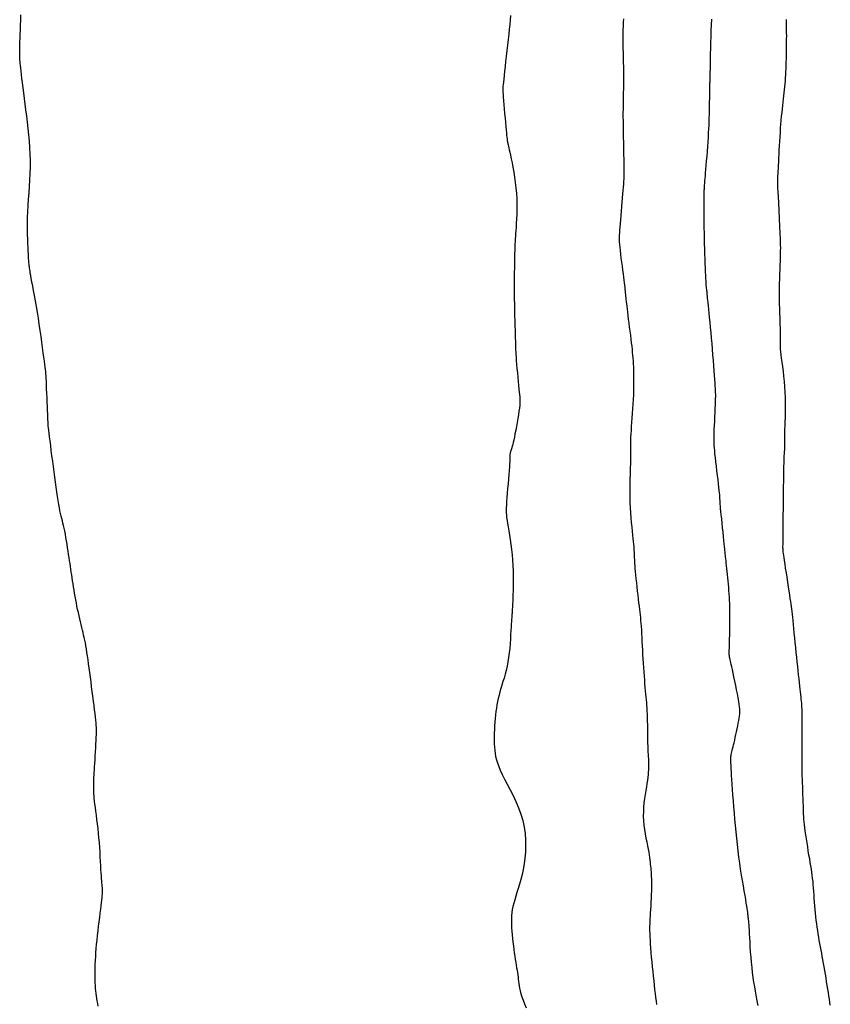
# Model space of a CAD drawing. Header units: millimetres. Extents: x 32690613 to 32693367, y 5343692 to 5344708.
# Tile 24 of 256: x 32692233 to 32692249, y 5343785 to 5343804. Entities that reach past the tile are written whole.
import ezdxf

# ---------------------------------------------------------------- set-up
doc = ezdxf.new("R2010")
doc.units = ezdxf.units.MM
doc.header["$LTSCALE"] = 20
for name, color, linetype in [('02-DGM_HL_495.00', 142, 'Continuous'), ('02-DGM_HL_495.50', 152, 'Continuous'), ('02-DGM_HL_496.00', 162, 'Continuous'), ('02-DGM_HL_496.50', 172, 'Continuous')]:
    doc.layers.add(name, color=color, linetype=linetype)

msp = doc.modelspace()

# ---------------------------------------------------------------- linework, layer by layer
at = {"layer": '02-DGM_HL_495.00', "elevation": 495, "flags": 128}
for points in [[(32692234.946, 5343785.123), (32692234.935, 5343785.174), (32692234.926, 5343785.223), (32692234.917, 5343785.27), (32692234.91, 5343785.318), (32692234.904, 5343785.366), (32692234.899, 5343785.414), (32692234.895, 5343785.464), (32692234.891, 5343785.516), (32692234.889, 5343785.568), (32692234.887, 5343785.623), (32692234.886, 5343785.68), (32692234.886, 5343785.739), (32692234.886, 5343785.8), (32692234.887, 5343785.864), (32692234.889, 5343785.93), (32692234.892, 5343786), (32692234.896, 5343786.072), (32692234.901, 5343786.147), (32692234.907, 5343786.225), (32692234.914, 5343786.306), (32692234.922, 5343786.39), (32692234.931, 5343786.477), (32692234.942, 5343786.565), (32692234.953, 5343786.653), (32692234.964, 5343786.741), (32692234.975, 5343786.825), (32692234.985, 5343786.905), (32692234.995, 5343786.979), (32692235.003, 5343787.046), (32692235.01, 5343787.105), (32692235.016, 5343787.156), (32692235.02, 5343787.2), (32692235.023, 5343787.239), (32692235.025, 5343787.274), (32692235.026, 5343787.305), (32692235.026, 5343787.334), (32692235.026, 5343787.362), (32692235.024, 5343787.39), (32692235.022, 5343787.419), (32692235.02, 5343787.45), (32692235.017, 5343787.485), (32692235.013, 5343787.523), (32692235.01, 5343787.567), (32692235.006, 5343787.618), (32692235.002, 5343787.676), (32692234.998, 5343787.743), (32692234.994, 5343787.817), (32692234.99, 5343787.897), (32692234.985, 5343787.982), (32692234.98, 5343788.071), (32692234.974, 5343788.162), (32692234.967, 5343788.255), (32692234.959, 5343788.347), (32692234.95, 5343788.439), (32692234.941, 5343788.528), (32692234.93, 5343788.615), (32692234.92, 5343788.699), (32692234.909, 5343788.779), (32692234.899, 5343788.855), (32692234.89, 5343788.926), (32692234.882, 5343788.991), (32692234.876, 5343789.05), (32692234.87, 5343789.104), (32692234.866, 5343789.153), (32692234.863, 5343789.198), (32692234.861, 5343789.24), (32692234.86, 5343789.279), (32692234.86, 5343789.316), (32692234.86, 5343789.353), (32692234.86, 5343789.388), (32692234.861, 5343789.425), (32692234.863, 5343789.463), (32692234.864, 5343789.503), (32692234.867, 5343789.546), (32692234.869, 5343789.594), (32692234.873, 5343789.647), (32692234.876, 5343789.707), (32692234.88, 5343789.773), (32692234.884, 5343789.844), (32692234.889, 5343789.918), (32692234.893, 5343789.994), (32692234.897, 5343790.069), (32692234.901, 5343790.142), (32692234.905, 5343790.21), (32692234.907, 5343790.272), (32692234.909, 5343790.326), (32692234.91, 5343790.374), (32692234.91, 5343790.419), (32692234.909, 5343790.461), (32692234.907, 5343790.505), (32692234.903, 5343790.551), (32692234.898, 5343790.601), (32692234.892, 5343790.659), (32692234.884, 5343790.726), (32692234.875, 5343790.801), (32692234.865, 5343790.882), (32692234.854, 5343790.968), (32692234.843, 5343791.058), (32692234.831, 5343791.15), (32692234.819, 5343791.242), (32692234.807, 5343791.334), (32692234.795, 5343791.425), (32692234.784, 5343791.512), (32692234.772, 5343791.597), (32692234.761, 5343791.679), (32692234.751, 5343791.757), (32692234.74, 5343791.831), (32692234.729, 5343791.9), (32692234.719, 5343791.965), (32692234.708, 5343792.024), (32692234.698, 5343792.08), (32692234.688, 5343792.132), (32692234.677, 5343792.182), (32692234.666, 5343792.231), (32692234.655, 5343792.279), (32692234.643, 5343792.328), (32692234.631, 5343792.378), (32692234.619, 5343792.431), (32692234.605, 5343792.486), (32692234.592, 5343792.543), (32692234.578, 5343792.602), (32692234.565, 5343792.662), (32692234.551, 5343792.723), (32692234.538, 5343792.785), (32692234.526, 5343792.847), (32692234.514, 5343792.909), (32692234.503, 5343792.971), (32692234.492, 5343793.032), (32692234.482, 5343793.093), (32692234.473, 5343793.153), (32692234.463, 5343793.213), (32692234.455, 5343793.271), (32692234.446, 5343793.327), (32692234.438, 5343793.383), (32692234.429, 5343793.437), (32692234.421, 5343793.491), (32692234.413, 5343793.545), (32692234.405, 5343793.6), (32692234.396, 5343793.656), (32692234.388, 5343793.714), (32692234.378, 5343793.775), (32692234.369, 5343793.839), (32692234.359, 5343793.904), (32692234.348, 5343793.971), (32692234.338, 5343794.037), (32692234.327, 5343794.103), (32692234.316, 5343794.166), (32692234.304, 5343794.225), (32692234.293, 5343794.28), (32692234.281, 5343794.331), (32692234.27, 5343794.377), (32692234.258, 5343794.421), (32692234.247, 5343794.465), (32692234.235, 5343794.51), (32692234.223, 5343794.558), (32692234.212, 5343794.61), (32692234.2, 5343794.669), (32692234.188, 5343794.735), (32692234.176, 5343794.808), (32692234.164, 5343794.887), (32692234.151, 5343794.972), (32692234.139, 5343795.063), (32692234.126, 5343795.157), (32692234.113, 5343795.256), (32692234.1, 5343795.357), (32692234.086, 5343795.461), (32692234.073, 5343795.565), (32692234.059, 5343795.667), (32692234.046, 5343795.767), (32692234.034, 5343795.861), (32692234.023, 5343795.949), (32692234.013, 5343796.027), (32692234.005, 5343796.096), (32692233.998, 5343796.152), (32692233.993, 5343796.199), (32692233.989, 5343796.24), (32692233.986, 5343796.278), (32692233.983, 5343796.316), (32692233.981, 5343796.357), (32692233.979, 5343796.405), (32692233.977, 5343796.461), (32692233.974, 5343796.53), (32692233.971, 5343796.607), (32692233.968, 5343796.691), (32692233.964, 5343796.778), (32692233.961, 5343796.865), (32692233.957, 5343796.949), (32692233.954, 5343797.026), (32692233.951, 5343797.094), (32692233.948, 5343797.151), (32692233.945, 5343797.199), (32692233.942, 5343797.24), (32692233.939, 5343797.279), (32692233.934, 5343797.319), (32692233.929, 5343797.363), (32692233.923, 5343797.414), (32692233.915, 5343797.476), (32692233.905, 5343797.552), (32692233.893, 5343797.639), (32692233.88, 5343797.736), (32692233.866, 5343797.841), (32692233.85, 5343797.952), (32692233.834, 5343798.067), (32692233.816, 5343798.184), (32692233.798, 5343798.3), (32692233.779, 5343798.415), (32692233.76, 5343798.527), (32692233.741, 5343798.634), (32692233.723, 5343798.735), (32692233.706, 5343798.83), (32692233.689, 5343798.917), (32692233.675, 5343798.995), (32692233.662, 5343799.062), (32692233.652, 5343799.119), (32692233.644, 5343799.166), (32692233.638, 5343799.204), (32692233.633, 5343799.235), (32692233.629, 5343799.261), (32692233.626, 5343799.283), (32692233.624, 5343799.302), (32692233.622, 5343799.32), (32692233.62, 5343799.338), (32692233.618, 5343799.358), (32692233.616, 5343799.381), (32692233.614, 5343799.408), (32692233.611, 5343799.441), (32692233.609, 5343799.48), (32692233.606, 5343799.528), (32692233.603, 5343799.585), (32692233.6, 5343799.653), (32692233.596, 5343799.73), (32692233.594, 5343799.816), (32692233.592, 5343799.91), (32692233.591, 5343800.011), (32692233.591, 5343800.117), (32692233.593, 5343800.228), (32692233.597, 5343800.342), (32692233.603, 5343800.459), (32692233.611, 5343800.578), (32692233.619, 5343800.699), (32692233.628, 5343800.821), (32692233.635, 5343800.945), (32692233.642, 5343801.069), (32692233.645, 5343801.194), (32692233.646, 5343801.319), (32692233.644, 5343801.444), (32692233.637, 5343801.568), (32692233.629, 5343801.692), (32692233.617, 5343801.815), (32692233.605, 5343801.936), (32692233.591, 5343802.056), (32692233.576, 5343802.173), (32692233.561, 5343802.289), (32692233.546, 5343802.401), (32692233.532, 5343802.51), (32692233.518, 5343802.615), (32692233.506, 5343802.714), (32692233.494, 5343802.806), (32692233.483, 5343802.891), (32692233.474, 5343802.968), (32692233.466, 5343803.035), (32692233.459, 5343803.093), (32692233.454, 5343803.141), (32692233.451, 5343803.181), (32692233.448, 5343803.215), (32692233.446, 5343803.244), (32692233.444, 5343803.269), (32692233.443, 5343803.291), (32692233.442, 5343803.312), (32692233.442, 5343803.334), (32692233.441, 5343803.356), (32692233.44, 5343803.381), (32692233.44, 5343803.41), (32692233.44, 5343803.444), (32692233.441, 5343803.484), (32692233.442, 5343803.533), (32692233.444, 5343803.591), (32692233.447, 5343803.658), (32692233.45, 5343803.735), (32692233.453, 5343803.82), (32692233.457, 5343803.912), (32692233.46, 5343804.01), (32692233.463, 5343804.113)], [(32692242.847, 5343804.097), (32692242.839, 5343804.014), (32692242.829, 5343803.927), (32692242.819, 5343803.835), (32692242.809, 5343803.738), (32692242.797, 5343803.637), (32692242.786, 5343803.533), (32692242.774, 5343803.427), (32692242.763, 5343803.321), (32692242.751, 5343803.219), (32692242.74, 5343803.121), (32692242.731, 5343803.03), (32692242.722, 5343802.949), (32692242.714, 5343802.88), (32692242.708, 5343802.824), (32692242.703, 5343802.778), (32692242.7, 5343802.739), (32692242.698, 5343802.704), (32692242.698, 5343802.669), (32692242.699, 5343802.631), (32692242.702, 5343802.587), (32692242.706, 5343802.533), (32692242.711, 5343802.466), (32692242.717, 5343802.39), (32692242.724, 5343802.308), (32692242.732, 5343802.221), (32692242.739, 5343802.135), (32692242.747, 5343802.051), (32692242.754, 5343801.973), (32692242.761, 5343801.905), (32692242.766, 5343801.849), (32692242.77, 5343801.804), (32692242.774, 5343801.768), (32692242.778, 5343801.739), (32692242.78, 5343801.717), (32692242.783, 5343801.699), (32692242.786, 5343801.684), (32692242.789, 5343801.67), (32692242.792, 5343801.655), (32692242.795, 5343801.638), (32692242.8, 5343801.619), (32692242.805, 5343801.594), (32692242.812, 5343801.563), (32692242.821, 5343801.526), (32692242.831, 5343801.479), (32692242.843, 5343801.423), (32692242.857, 5343801.355), (32692242.873, 5343801.278), (32692242.889, 5343801.192), (32692242.906, 5343801.099), (32692242.922, 5343801.002), (32692242.936, 5343800.9), (32692242.948, 5343800.796), (32692242.957, 5343800.691), (32692242.963, 5343800.587), (32692242.966, 5343800.484), (32692242.966, 5343800.385), (32692242.964, 5343800.29), (32692242.96, 5343800.2), (32692242.955, 5343800.116), (32692242.951, 5343800.04), (32692242.946, 5343799.973), (32692242.942, 5343799.915), (32692242.938, 5343799.865), (32692242.935, 5343799.823), (32692242.933, 5343799.788), (32692242.931, 5343799.757), (32692242.929, 5343799.731), (32692242.928, 5343799.707), (32692242.927, 5343799.685), (32692242.926, 5343799.663), (32692242.925, 5343799.641), (32692242.924, 5343799.616), (32692242.924, 5343799.587), (32692242.923, 5343799.553), (32692242.922, 5343799.513), (32692242.921, 5343799.465), (32692242.92, 5343799.408), (32692242.919, 5343799.34), (32692242.918, 5343799.263), (32692242.917, 5343799.177), (32692242.916, 5343799.085), (32692242.915, 5343798.987), (32692242.915, 5343798.884), (32692242.915, 5343798.779), (32692242.916, 5343798.671), (32692242.918, 5343798.563), (32692242.92, 5343798.455), (32692242.923, 5343798.35), (32692242.926, 5343798.25), (32692242.929, 5343798.155), (32692242.932, 5343798.067), (32692242.934, 5343797.988), (32692242.936, 5343797.92), (32692242.938, 5343797.863), (32692242.939, 5343797.815), (32692242.94, 5343797.774), (32692242.941, 5343797.735), (32692242.942, 5343797.697), (32692242.944, 5343797.656), (32692242.946, 5343797.61), (32692242.95, 5343797.555), (32692242.955, 5343797.489), (32692242.961, 5343797.415), (32692242.968, 5343797.334), (32692242.975, 5343797.251), (32692242.983, 5343797.167), (32692242.99, 5343797.086), (32692242.998, 5343797.01), (32692243.005, 5343796.943), (32692243.011, 5343796.886), (32692243.016, 5343796.837), (32692243.02, 5343796.794), (32692243.023, 5343796.755), (32692243.024, 5343796.717), (32692243.023, 5343796.676), (32692243.02, 5343796.632), (32692243.014, 5343796.58), (32692243.006, 5343796.519), (32692242.996, 5343796.452), (32692242.984, 5343796.379), (32692242.971, 5343796.303), (32692242.958, 5343796.228), (32692242.944, 5343796.154), (32692242.93, 5343796.084), (32692242.918, 5343796.021), (32692242.906, 5343795.967), (32692242.895, 5343795.92), (32692242.886, 5343795.881), (32692242.877, 5343795.848), (32692242.87, 5343795.82), (32692242.863, 5343795.797), (32692242.857, 5343795.777), (32692242.852, 5343795.76), (32692242.847, 5343795.745), (32692242.843, 5343795.732), (32692242.839, 5343795.72), (32692242.836, 5343795.709), (32692242.834, 5343795.699), (32692242.832, 5343795.69), (32692242.831, 5343795.68), (32692242.83, 5343795.671), (32692242.83, 5343795.662), (32692242.83, 5343795.651), (32692242.831, 5343795.636), (32692242.831, 5343795.617), (32692242.83, 5343795.591), (32692242.829, 5343795.556), (32692242.827, 5343795.511), (32692242.823, 5343795.455), (32692242.818, 5343795.386), (32692242.812, 5343795.307), (32692242.805, 5343795.221), (32692242.797, 5343795.13), (32692242.789, 5343795.039), (32692242.782, 5343794.95), (32692242.775, 5343794.866), (32692242.769, 5343794.791), (32692242.765, 5343794.725), (32692242.763, 5343794.669), (32692242.762, 5343794.619), (32692242.763, 5343794.572), (32692242.765, 5343794.527), (32692242.77, 5343794.48), (32692242.777, 5343794.428), (32692242.786, 5343794.37), (32692242.797, 5343794.304), (32692242.81, 5343794.229), (32692242.824, 5343794.147), (32692242.838, 5343794.059), (32692242.852, 5343793.965), (32692242.864, 5343793.868), (32692242.876, 5343793.767), (32692242.885, 5343793.664), (32692242.891, 5343793.561), (32692242.894, 5343793.458), (32692242.896, 5343793.357), (32692242.896, 5343793.259), (32692242.895, 5343793.167), (32692242.893, 5343793.081), (32692242.89, 5343793.003), (32692242.888, 5343792.935), (32692242.886, 5343792.878), (32692242.884, 5343792.83), (32692242.882, 5343792.791), (32692242.881, 5343792.758), (32692242.879, 5343792.731), (32692242.878, 5343792.708), (32692242.877, 5343792.686), (32692242.875, 5343792.666), (32692242.873, 5343792.645), (32692242.871, 5343792.623), (32692242.869, 5343792.597), (32692242.867, 5343792.567), (32692242.864, 5343792.532), (32692242.861, 5343792.491), (32692242.858, 5343792.442), (32692242.854, 5343792.384), (32692242.851, 5343792.316), (32692242.846, 5343792.241), (32692242.841, 5343792.159), (32692242.835, 5343792.072), (32692242.828, 5343791.983), (32692242.818, 5343791.893), (32692242.807, 5343791.804), (32692242.794, 5343791.717), (32692242.778, 5343791.634), (32692242.76, 5343791.555), (32692242.74, 5343791.48), (32692242.72, 5343791.408), (32692242.699, 5343791.339), (32692242.679, 5343791.272), (32692242.659, 5343791.207), (32692242.641, 5343791.143), (32692242.624, 5343791.08), (32692242.609, 5343791.018), (32692242.595, 5343790.956), (32692242.584, 5343790.893), (32692242.573, 5343790.831), (32692242.564, 5343790.767), (32692242.556, 5343790.701), (32692242.549, 5343790.634), (32692242.543, 5343790.565), (32692242.538, 5343790.494), (32692242.535, 5343790.423), (32692242.532, 5343790.352), (32692242.531, 5343790.281), (32692242.531, 5343790.212), (32692242.533, 5343790.145), (32692242.536, 5343790.081), (32692242.541, 5343790.02), (32692242.549, 5343789.961), (32692242.559, 5343789.903), (32692242.574, 5343789.843), (32692242.593, 5343789.781), (32692242.618, 5343789.714), (32692242.649, 5343789.641), (32692242.687, 5343789.56), (32692242.732, 5343789.471), (32692242.783, 5343789.373), (32692242.837, 5343789.269), (32692242.892, 5343789.158), (32692242.946, 5343789.042), (32692242.997, 5343788.923), (32692243.042, 5343788.801), (32692243.078, 5343788.678), (32692243.105, 5343788.554), (32692243.123, 5343788.43), (32692243.132, 5343788.308), (32692243.134, 5343788.187), (32692243.13, 5343788.07), (32692243.12, 5343787.956), (32692243.105, 5343787.846), (32692243.086, 5343787.741), (32692243.065, 5343787.642), (32692243.042, 5343787.549), (32692243.017, 5343787.461), (32692242.992, 5343787.378), (32692242.968, 5343787.3), (32692242.945, 5343787.227), (32692242.924, 5343787.158), (32692242.905, 5343787.093), (32692242.89, 5343787.031), (32692242.879, 5343786.972), (32692242.87, 5343786.916), (32692242.865, 5343786.86), (32692242.862, 5343786.804), (32692242.861, 5343786.747), (32692242.862, 5343786.688), (32692242.865, 5343786.626), (32692242.87, 5343786.56), (32692242.876, 5343786.492), (32692242.882, 5343786.422), (32692242.89, 5343786.351), (32692242.899, 5343786.28), (32692242.908, 5343786.21), (32692242.917, 5343786.143), (32692242.926, 5343786.079), (32692242.935, 5343786.019), (32692242.944, 5343785.962), (32692242.953, 5343785.909), (32692242.961, 5343785.859), (32692242.969, 5343785.812), (32692242.976, 5343785.767), (32692242.982, 5343785.723), (32692242.988, 5343785.681), (32692242.993, 5343785.64), (32692242.997, 5343785.598), (32692243.002, 5343785.556), (32692243.009, 5343785.512), (32692243.018, 5343785.465), (32692243.029, 5343785.415), (32692243.044, 5343785.362), (32692243.063, 5343785.303), (32692243.087, 5343785.238), (32692243.115, 5343785.168), (32692243.146, 5343785.092)]]:
    msp.add_lwpolyline(points, dxfattribs=at)
at = {"layer": '02-DGM_HL_495.50', "elevation": 495.5, "flags": 128}
msp.add_lwpolyline([(32692245.008, 5343804.037), (32692245.003, 5343803.968), (32692245, 5343803.897), (32692244.998, 5343803.826), (32692244.996, 5343803.753), (32692244.995, 5343803.68), (32692244.995, 5343803.606), (32692244.996, 5343803.532), (32692244.998, 5343803.46), (32692245, 5343803.388), (32692245.001, 5343803.318), (32692245.003, 5343803.251), (32692245.005, 5343803.187), (32692245.006, 5343803.126), (32692245.007, 5343803.069), (32692245.008, 5343803.014), (32692245.009, 5343802.962), (32692245.009, 5343802.912), (32692245.009, 5343802.863), (32692245.008, 5343802.816), (32692245.008, 5343802.77), (32692245.007, 5343802.725), (32692245.006, 5343802.679), (32692245.005, 5343802.633), (32692245.004, 5343802.585), (32692245.003, 5343802.535), (32692245.002, 5343802.483), (32692245.001, 5343802.427), (32692245, 5343802.366), (32692245, 5343802.302), (32692244.999, 5343802.232), (32692244.999, 5343802.159), (32692245, 5343802.083), (32692245, 5343802.005), (32692245.001, 5343801.924), (32692245.002, 5343801.842), (32692245.004, 5343801.759), (32692245.006, 5343801.675), (32692245.008, 5343801.592), (32692245.01, 5343801.51), (32692245.012, 5343801.43), (32692245.014, 5343801.353), (32692245.016, 5343801.279), (32692245.017, 5343801.209), (32692245.017, 5343801.144), (32692245.017, 5343801.084), (32692245.016, 5343801.027), (32692245.013, 5343800.973), (32692245.011, 5343800.92), (32692245.007, 5343800.865), (32692245.002, 5343800.808), (32692244.997, 5343800.746), (32692244.992, 5343800.678), (32692244.985, 5343800.603), (32692244.978, 5343800.522), (32692244.971, 5343800.438), (32692244.964, 5343800.352), (32692244.957, 5343800.268), (32692244.95, 5343800.187), (32692244.944, 5343800.112), (32692244.938, 5343800.045), (32692244.934, 5343799.986), (32692244.93, 5343799.936), (32692244.928, 5343799.891), (32692244.927, 5343799.849), (32692244.927, 5343799.807), (32692244.929, 5343799.763), (32692244.932, 5343799.715), (32692244.937, 5343799.661), (32692244.944, 5343799.598), (32692244.952, 5343799.528), (32692244.961, 5343799.453), (32692244.971, 5343799.376), (32692244.981, 5343799.298), (32692244.99, 5343799.222), (32692245, 5343799.15), (32692245.008, 5343799.084), (32692245.016, 5343799.026), (32692245.022, 5343798.975), (32692245.027, 5343798.93), (32692245.032, 5343798.89), (32692245.036, 5343798.853), (32692245.04, 5343798.82), (32692245.043, 5343798.788), (32692245.046, 5343798.757), (32692245.049, 5343798.725), (32692245.053, 5343798.692), (32692245.056, 5343798.657), (32692245.061, 5343798.619), (32692245.065, 5343798.577), (32692245.071, 5343798.53), (32692245.077, 5343798.478), (32692245.084, 5343798.419), (32692245.092, 5343798.353), (32692245.101, 5343798.282), (32692245.111, 5343798.207), (32692245.12, 5343798.129), (32692245.13, 5343798.051), (32692245.14, 5343797.974), (32692245.149, 5343797.899), (32692245.158, 5343797.829), (32692245.166, 5343797.764), (32692245.172, 5343797.703), (32692245.178, 5343797.646), (32692245.184, 5343797.591), (32692245.188, 5343797.536), (32692245.192, 5343797.481), (32692245.195, 5343797.424), (32692245.198, 5343797.364), (32692245.2, 5343797.299), (32692245.202, 5343797.23), (32692245.203, 5343797.157), (32692245.203, 5343797.081), (32692245.202, 5343797.001), (32692245.201, 5343796.918), (32692245.198, 5343796.833), (32692245.194, 5343796.746), (32692245.189, 5343796.656), (32692245.184, 5343796.566), (32692245.177, 5343796.477), (32692245.171, 5343796.389), (32692245.164, 5343796.305), (32692245.158, 5343796.225), (32692245.153, 5343796.151), (32692245.148, 5343796.085), (32692245.145, 5343796.026), (32692245.142, 5343795.975), (32692245.141, 5343795.93), (32692245.141, 5343795.89), (32692245.14, 5343795.855), (32692245.141, 5343795.823), (32692245.141, 5343795.793), (32692245.142, 5343795.765), (32692245.143, 5343795.737), (32692245.143, 5343795.707), (32692245.143, 5343795.676), (32692245.143, 5343795.641), (32692245.142, 5343795.602), (32692245.141, 5343795.558), (32692245.14, 5343795.507), (32692245.138, 5343795.448), (32692245.136, 5343795.382), (32692245.134, 5343795.307), (32692245.132, 5343795.226), (32692245.13, 5343795.14), (32692245.129, 5343795.049), (32692245.128, 5343794.955), (32692245.13, 5343794.859), (32692245.133, 5343794.762), (32692245.137, 5343794.665), (32692245.143, 5343794.57), (32692245.151, 5343794.476), (32692245.159, 5343794.386), (32692245.167, 5343794.3), (32692245.176, 5343794.219), (32692245.183, 5343794.145), (32692245.19, 5343794.079), (32692245.196, 5343794.021), (32692245.201, 5343793.97), (32692245.204, 5343793.926), (32692245.207, 5343793.887), (32692245.209, 5343793.853), (32692245.211, 5343793.822), (32692245.212, 5343793.793), (32692245.213, 5343793.765), (32692245.214, 5343793.737), (32692245.215, 5343793.708), (32692245.217, 5343793.677), (32692245.219, 5343793.642), (32692245.222, 5343793.603), (32692245.225, 5343793.559), (32692245.229, 5343793.509), (32692245.234, 5343793.451), (32692245.241, 5343793.384), (32692245.248, 5343793.311), (32692245.256, 5343793.234), (32692245.264, 5343793.153), (32692245.273, 5343793.072), (32692245.282, 5343792.993), (32692245.291, 5343792.917), (32692245.299, 5343792.846), (32692245.307, 5343792.782), (32692245.314, 5343792.723), (32692245.32, 5343792.668), (32692245.326, 5343792.616), (32692245.332, 5343792.565), (32692245.337, 5343792.512), (32692245.342, 5343792.457), (32692245.347, 5343792.397), (32692245.351, 5343792.332), (32692245.355, 5343792.261), (32692245.359, 5343792.187), (32692245.363, 5343792.108), (32692245.367, 5343792.027), (32692245.371, 5343791.943), (32692245.376, 5343791.859), (32692245.381, 5343791.774), (32692245.386, 5343791.69), (32692245.391, 5343791.606), (32692245.397, 5343791.524), (32692245.403, 5343791.445), (32692245.409, 5343791.368), (32692245.414, 5343791.294), (32692245.42, 5343791.225), (32692245.426, 5343791.16), (32692245.432, 5343791.1), (32692245.437, 5343791.044), (32692245.442, 5343790.991), (32692245.447, 5343790.938), (32692245.451, 5343790.886), (32692245.455, 5343790.833), (32692245.458, 5343790.777), (32692245.461, 5343790.717), (32692245.463, 5343790.652), (32692245.465, 5343790.583), (32692245.466, 5343790.512), (32692245.467, 5343790.439), (32692245.468, 5343790.366), (32692245.469, 5343790.295), (32692245.47, 5343790.226), (32692245.472, 5343790.161), (32692245.474, 5343790.101), (32692245.476, 5343790.046), (32692245.478, 5343789.994), (32692245.481, 5343789.946), (32692245.483, 5343789.901), (32692245.485, 5343789.858), (32692245.487, 5343789.816), (32692245.488, 5343789.775), (32692245.488, 5343789.734), (32692245.488, 5343789.692), (32692245.486, 5343789.65), (32692245.484, 5343789.605), (32692245.48, 5343789.557), (32692245.474, 5343789.506), (32692245.467, 5343789.451), (32692245.458, 5343789.391), (32692245.447, 5343789.325), (32692245.435, 5343789.255), (32692245.423, 5343789.18), (32692245.412, 5343789.101), (32692245.401, 5343789.019), (32692245.394, 5343788.935), (32692245.389, 5343788.85), (32692245.388, 5343788.763), (32692245.392, 5343788.676), (32692245.4, 5343788.59), (32692245.411, 5343788.505), (32692245.424, 5343788.423), (32692245.439, 5343788.343), (32692245.454, 5343788.268), (32692245.468, 5343788.197), (32692245.481, 5343788.132), (32692245.492, 5343788.073), (32692245.501, 5343788.02), (32692245.508, 5343787.971), (32692245.514, 5343787.926), (32692245.519, 5343787.884), (32692245.523, 5343787.844), (32692245.527, 5343787.806), (32692245.53, 5343787.768), (32692245.533, 5343787.73), (32692245.536, 5343787.69), (32692245.539, 5343787.649), (32692245.541, 5343787.606), (32692245.543, 5343787.559), (32692245.544, 5343787.509), (32692245.545, 5343787.454), (32692245.544, 5343787.394), (32692245.543, 5343787.329), (32692245.541, 5343787.26), (32692245.538, 5343787.188), (32692245.534, 5343787.115), (32692245.53, 5343787.043), (32692245.526, 5343786.973), (32692245.522, 5343786.907), (32692245.519, 5343786.847), (32692245.515, 5343786.793), (32692245.513, 5343786.745), (32692245.511, 5343786.699), (32692245.509, 5343786.655), (32692245.509, 5343786.611), (32692245.509, 5343786.563), (32692245.511, 5343786.511), (32692245.513, 5343786.453), (32692245.517, 5343786.386), (32692245.522, 5343786.313), (32692245.528, 5343786.233), (32692245.534, 5343786.148), (32692245.542, 5343786.06), (32692245.55, 5343785.97), (32692245.558, 5343785.879), (32692245.568, 5343785.788), (32692245.577, 5343785.698), (32692245.587, 5343785.611), (32692245.596, 5343785.525), (32692245.606, 5343785.443), (32692245.615, 5343785.365), (32692245.624, 5343785.29), (32692245.632, 5343785.22), (32692245.64, 5343785.155)], dxfattribs=at)
at = {"layer": '02-DGM_HL_496.00', "elevation": 496, "flags": 128}
msp.add_lwpolyline([(32692247.588, 5343785.134), (32692247.577, 5343785.193), (32692247.565, 5343785.258), (32692247.552, 5343785.331), (32692247.538, 5343785.409), (32692247.524, 5343785.492), (32692247.509, 5343785.581), (32692247.496, 5343785.673), (32692247.483, 5343785.768), (32692247.471, 5343785.865), (32692247.461, 5343785.965), (32692247.452, 5343786.064), (32692247.445, 5343786.163), (32692247.439, 5343786.258), (32692247.434, 5343786.349), (32692247.429, 5343786.433), (32692247.425, 5343786.51), (32692247.421, 5343786.578), (32692247.418, 5343786.635), (32692247.414, 5343786.683), (32692247.411, 5343786.722), (32692247.408, 5343786.754), (32692247.405, 5343786.781), (32692247.402, 5343786.804), (32692247.4, 5343786.823), (32692247.398, 5343786.841), (32692247.396, 5343786.859), (32692247.394, 5343786.878), (32692247.392, 5343786.9), (32692247.389, 5343786.925), (32692247.385, 5343786.956), (32692247.379, 5343786.995), (32692247.372, 5343787.041), (32692247.362, 5343787.098), (32692247.351, 5343787.166), (32692247.337, 5343787.244), (32692247.321, 5343787.331), (32692247.305, 5343787.425), (32692247.287, 5343787.527), (32692247.27, 5343787.634), (32692247.252, 5343787.746), (32692247.235, 5343787.861), (32692247.219, 5343787.978), (32692247.205, 5343788.097), (32692247.191, 5343788.217), (32692247.178, 5343788.338), (32692247.166, 5343788.46), (32692247.154, 5343788.581), (32692247.143, 5343788.702), (32692247.133, 5343788.822), (32692247.124, 5343788.941), (32692247.115, 5343789.057), (32692247.106, 5343789.168), (32692247.099, 5343789.274), (32692247.092, 5343789.373), (32692247.086, 5343789.463), (32692247.08, 5343789.543), (32692247.076, 5343789.612), (32692247.073, 5343789.668), (32692247.07, 5343789.713), (32692247.069, 5343789.748), (32692247.067, 5343789.775), (32692247.067, 5343789.795), (32692247.066, 5343789.811), (32692247.066, 5343789.823), (32692247.066, 5343789.834), (32692247.065, 5343789.844), (32692247.065, 5343789.855), (32692247.065, 5343789.866), (32692247.066, 5343789.878), (32692247.066, 5343789.892), (32692247.068, 5343789.907), (32692247.071, 5343789.924), (32692247.074, 5343789.944), (32692247.079, 5343789.967), (32692247.085, 5343789.992), (32692247.092, 5343790.02), (32692247.099, 5343790.052), (32692247.108, 5343790.088), (32692247.118, 5343790.127), (32692247.128, 5343790.17), (32692247.139, 5343790.217), (32692247.151, 5343790.269), (32692247.163, 5343790.324), (32692247.175, 5343790.38), (32692247.187, 5343790.437), (32692247.199, 5343790.493), (32692247.209, 5343790.546), (32692247.219, 5343790.596), (32692247.226, 5343790.641), (32692247.233, 5343790.68), (32692247.237, 5343790.715), (32692247.239, 5343790.748), (32692247.24, 5343790.782), (32692247.238, 5343790.817), (32692247.233, 5343790.858), (32692247.226, 5343790.905), (32692247.217, 5343790.961), (32692247.205, 5343791.028), (32692247.191, 5343791.103), (32692247.175, 5343791.184), (32692247.159, 5343791.267), (32692247.142, 5343791.35), (32692247.126, 5343791.43), (32692247.11, 5343791.504), (32692247.096, 5343791.57), (32692247.085, 5343791.625), (32692247.075, 5343791.669), (32692247.067, 5343791.705), (32692247.06, 5343791.732), (32692247.055, 5343791.754), (32692247.051, 5343791.77), (32692247.048, 5343791.782), (32692247.045, 5343791.792), (32692247.043, 5343791.8), (32692247.042, 5343791.807), (32692247.04, 5343791.813), (32692247.039, 5343791.819), (32692247.039, 5343791.823), (32692247.038, 5343791.827), (32692247.037, 5343791.831), (32692247.037, 5343791.835), (32692247.037, 5343791.839), (32692247.036, 5343791.844), (32692247.036, 5343791.851), (32692247.035, 5343791.86), (32692247.035, 5343791.873), (32692247.035, 5343791.89), (32692247.036, 5343791.912), (32692247.036, 5343791.94), (32692247.037, 5343791.975), (32692247.038, 5343792.015), (32692247.039, 5343792.061), (32692247.041, 5343792.111), (32692247.042, 5343792.165), (32692247.044, 5343792.222), (32692247.045, 5343792.281), (32692247.046, 5343792.341), (32692247.047, 5343792.402), (32692247.048, 5343792.463), (32692247.049, 5343792.524), (32692247.049, 5343792.586), (32692247.048, 5343792.648), (32692247.048, 5343792.711), (32692247.046, 5343792.773), (32692247.044, 5343792.836), (32692247.041, 5343792.898), (32692247.038, 5343792.96), (32692247.034, 5343793.022), (32692247.029, 5343793.084), (32692247.024, 5343793.146), (32692247.019, 5343793.207), (32692247.013, 5343793.268), (32692247.008, 5343793.329), (32692247.002, 5343793.389), (32692246.996, 5343793.447), (32692246.99, 5343793.504), (32692246.984, 5343793.557), (32692246.979, 5343793.607), (32692246.974, 5343793.653), (32692246.97, 5343793.693), (32692246.966, 5343793.728), (32692246.963, 5343793.756), (32692246.96, 5343793.78), (32692246.958, 5343793.802), (32692246.956, 5343793.825), (32692246.953, 5343793.852), (32692246.95, 5343793.885), (32692246.946, 5343793.926), (32692246.94, 5343793.978), (32692246.934, 5343794.043), (32692246.926, 5343794.118), (32692246.917, 5343794.2), (32692246.908, 5343794.286), (32692246.899, 5343794.372), (32692246.891, 5343794.456), (32692246.883, 5343794.533), (32692246.876, 5343794.601), (32692246.87, 5343794.657), (32692246.866, 5343794.703), (32692246.863, 5343794.738), (32692246.861, 5343794.766), (32692246.859, 5343794.787), (32692246.858, 5343794.804), (32692246.858, 5343794.817), (32692246.857, 5343794.829), (32692246.857, 5343794.841), (32692246.856, 5343794.854), (32692246.856, 5343794.871), (32692246.854, 5343794.892), (32692246.852, 5343794.92), (32692246.848, 5343794.955), (32692246.844, 5343795), (32692246.838, 5343795.056), (32692246.83, 5343795.125), (32692246.821, 5343795.202), (32692246.811, 5343795.287), (32692246.8, 5343795.375), (32692246.79, 5343795.464), (32692246.78, 5343795.55), (32692246.77, 5343795.631), (32692246.762, 5343795.703), (32692246.756, 5343795.765), (32692246.751, 5343795.818), (32692246.747, 5343795.864), (32692246.745, 5343795.908), (32692246.744, 5343795.951), (32692246.744, 5343795.996), (32692246.745, 5343796.046), (32692246.747, 5343796.104), (32692246.749, 5343796.172), (32692246.752, 5343796.247), (32692246.756, 5343796.327), (32692246.76, 5343796.409), (32692246.764, 5343796.491), (32692246.767, 5343796.569), (32692246.77, 5343796.642), (32692246.773, 5343796.705), (32692246.774, 5343796.758), (32692246.775, 5343796.803), (32692246.775, 5343796.842), (32692246.774, 5343796.878), (32692246.773, 5343796.915), (32692246.77, 5343796.955), (32692246.767, 5343797.002), (32692246.763, 5343797.059), (32692246.758, 5343797.127), (32692246.752, 5343797.207), (32692246.746, 5343797.295), (32692246.739, 5343797.391), (32692246.731, 5343797.492), (32692246.723, 5343797.597), (32692246.714, 5343797.705), (32692246.705, 5343797.813), (32692246.696, 5343797.92), (32692246.686, 5343798.024), (32692246.677, 5343798.125), (32692246.668, 5343798.222), (32692246.659, 5343798.312), (32692246.65, 5343798.396), (32692246.643, 5343798.472), (32692246.636, 5343798.54), (32692246.63, 5343798.597), (32692246.625, 5343798.646), (32692246.621, 5343798.687), (32692246.617, 5343798.722), (32692246.614, 5343798.752), (32692246.611, 5343798.779), (32692246.609, 5343798.803), (32692246.607, 5343798.827), (32692246.604, 5343798.851), (32692246.602, 5343798.876), (32692246.599, 5343798.904), (32692246.596, 5343798.936), (32692246.594, 5343798.972), (32692246.591, 5343799.015), (32692246.588, 5343799.064), (32692246.585, 5343799.122), (32692246.581, 5343799.189), (32692246.578, 5343799.265), (32692246.575, 5343799.347), (32692246.571, 5343799.435), (32692246.568, 5343799.528), (32692246.565, 5343799.626), (32692246.562, 5343799.725), (32692246.56, 5343799.827), (32692246.558, 5343799.928), (32692246.556, 5343800.029), (32692246.555, 5343800.128), (32692246.554, 5343800.223), (32692246.553, 5343800.313), (32692246.553, 5343800.397), (32692246.553, 5343800.473), (32692246.553, 5343800.541), (32692246.553, 5343800.598), (32692246.554, 5343800.647), (32692246.555, 5343800.688), (32692246.556, 5343800.722), (32692246.557, 5343800.751), (32692246.558, 5343800.775), (32692246.559, 5343800.797), (32692246.56, 5343800.817), (32692246.562, 5343800.837), (32692246.563, 5343800.857), (32692246.565, 5343800.88), (32692246.567, 5343800.907), (32692246.57, 5343800.939), (32692246.573, 5343800.978), (32692246.577, 5343801.026), (32692246.582, 5343801.083), (32692246.588, 5343801.151), (32692246.595, 5343801.228), (32692246.602, 5343801.313), (32692246.609, 5343801.402), (32692246.616, 5343801.494), (32692246.623, 5343801.587), (32692246.63, 5343801.678), (32692246.636, 5343801.766), (32692246.64, 5343801.849), (32692246.644, 5343801.926), (32692246.648, 5343802), (32692246.65, 5343802.069), (32692246.652, 5343802.136), (32692246.654, 5343802.2), (32692246.656, 5343802.262), (32692246.657, 5343802.323), (32692246.658, 5343802.384), (32692246.659, 5343802.443), (32692246.66, 5343802.501), (32692246.661, 5343802.555), (32692246.662, 5343802.606), (32692246.663, 5343802.652), (32692246.663, 5343802.693), (32692246.664, 5343802.728), (32692246.665, 5343802.756), (32692246.665, 5343802.778), (32692246.666, 5343802.794), (32692246.666, 5343802.806), (32692246.666, 5343802.815), (32692246.667, 5343802.821), (32692246.667, 5343802.826), (32692246.667, 5343802.829), (32692246.667, 5343802.833), (32692246.668, 5343802.839), (32692246.668, 5343802.849), (32692246.668, 5343802.864), (32692246.669, 5343802.886), (32692246.669, 5343802.918), (32692246.67, 5343802.961), (32692246.671, 5343803.016), (32692246.673, 5343803.086), (32692246.674, 5343803.168), (32692246.676, 5343803.261), (32692246.679, 5343803.362), (32692246.681, 5343803.469), (32692246.684, 5343803.581), (32692246.687, 5343803.694), (32692246.691, 5343803.808), (32692246.695, 5343803.92), (32692246.699, 5343804.029)], dxfattribs=at)
at = {"layer": '02-DGM_HL_496.50', "elevation": 496.5, "flags": 128}
msp.add_lwpolyline([(32692248.971, 5343785.145), (32692248.963, 5343785.2), (32692248.955, 5343785.258), (32692248.945, 5343785.318), (32692248.935, 5343785.382), (32692248.924, 5343785.45), (32692248.913, 5343785.519), (32692248.901, 5343785.59), (32692248.889, 5343785.663), (32692248.877, 5343785.735), (32692248.865, 5343785.806), (32692248.853, 5343785.876), (32692248.841, 5343785.943), (32692248.829, 5343786.009), (32692248.817, 5343786.073), (32692248.806, 5343786.136), (32692248.795, 5343786.198), (32692248.783, 5343786.26), (32692248.772, 5343786.321), (32692248.761, 5343786.383), (32692248.751, 5343786.446), (32692248.74, 5343786.509), (32692248.73, 5343786.573), (32692248.72, 5343786.638), (32692248.71, 5343786.703), (32692248.702, 5343786.77), (32692248.694, 5343786.837), (32692248.686, 5343786.906), (32692248.68, 5343786.975), (32692248.675, 5343787.045), (32692248.67, 5343787.115), (32692248.665, 5343787.185), (32692248.661, 5343787.254), (32692248.656, 5343787.321), (32692248.651, 5343787.387), (32692248.646, 5343787.451), (32692248.64, 5343787.512), (32692248.633, 5343787.571), (32692248.625, 5343787.63), (32692248.617, 5343787.689), (32692248.608, 5343787.749), (32692248.598, 5343787.811), (32692248.587, 5343787.876), (32692248.576, 5343787.944), (32692248.563, 5343788.018), (32692248.55, 5343788.095), (32692248.538, 5343788.174), (32692248.525, 5343788.253), (32692248.513, 5343788.331), (32692248.501, 5343788.406), (32692248.491, 5343788.477), (32692248.482, 5343788.543), (32692248.475, 5343788.602), (32692248.47, 5343788.655), (32692248.466, 5343788.705), (32692248.463, 5343788.754), (32692248.46, 5343788.802), (32692248.458, 5343788.852), (32692248.456, 5343788.905), (32692248.455, 5343788.964), (32692248.452, 5343789.029), (32692248.45, 5343789.1), (32692248.447, 5343789.174), (32692248.445, 5343789.25), (32692248.442, 5343789.326), (32692248.439, 5343789.401), (32692248.437, 5343789.472), (32692248.435, 5343789.537), (32692248.433, 5343789.597), (32692248.431, 5343789.65), (32692248.43, 5343789.701), (32692248.429, 5343789.749), (32692248.429, 5343789.797), (32692248.429, 5343789.846), (32692248.429, 5343789.898), (32692248.429, 5343789.955), (32692248.429, 5343790.018), (32692248.43, 5343790.086), (32692248.43, 5343790.157), (32692248.431, 5343790.23), (32692248.432, 5343790.303), (32692248.432, 5343790.375), (32692248.433, 5343790.445), (32692248.433, 5343790.51), (32692248.433, 5343790.57), (32692248.433, 5343790.625), (32692248.433, 5343790.675), (32692248.432, 5343790.722), (32692248.431, 5343790.765), (32692248.43, 5343790.807), (32692248.428, 5343790.847), (32692248.426, 5343790.886), (32692248.423, 5343790.924), (32692248.42, 5343790.963), (32692248.416, 5343791.004), (32692248.412, 5343791.047), (32692248.407, 5343791.092), (32692248.401, 5343791.142), (32692248.395, 5343791.196), (32692248.389, 5343791.255), (32692248.381, 5343791.32), (32692248.373, 5343791.391), (32692248.365, 5343791.467), (32692248.356, 5343791.547), (32692248.346, 5343791.631), (32692248.337, 5343791.718), (32692248.328, 5343791.808), (32692248.318, 5343791.9), (32692248.309, 5343791.993), (32692248.3, 5343792.086), (32692248.291, 5343792.178), (32692248.282, 5343792.268), (32692248.274, 5343792.354), (32692248.267, 5343792.435), (32692248.259, 5343792.509), (32692248.253, 5343792.576), (32692248.246, 5343792.634), (32692248.241, 5343792.685), (32692248.235, 5343792.733), (32692248.228, 5343792.779), (32692248.222, 5343792.826), (32692248.214, 5343792.877), (32692248.205, 5343792.934), (32692248.195, 5343792.999), (32692248.184, 5343793.074), (32692248.171, 5343793.158), (32692248.157, 5343793.246), (32692248.143, 5343793.337), (32692248.129, 5343793.426), (32692248.116, 5343793.511), (32692248.104, 5343793.59), (32692248.093, 5343793.658), (32692248.085, 5343793.714), (32692248.078, 5343793.758), (32692248.074, 5343793.793), (32692248.07, 5343793.819), (32692248.068, 5343793.839), (32692248.066, 5343793.854), (32692248.065, 5343793.866), (32692248.065, 5343793.876), (32692248.065, 5343793.886), (32692248.064, 5343793.898), (32692248.064, 5343793.913), (32692248.064, 5343793.933), (32692248.065, 5343793.96), (32692248.065, 5343793.995), (32692248.065, 5343794.039), (32692248.066, 5343794.096), (32692248.067, 5343794.165), (32692248.068, 5343794.245), (32692248.069, 5343794.335), (32692248.07, 5343794.432), (32692248.071, 5343794.535), (32692248.072, 5343794.643), (32692248.073, 5343794.753), (32692248.074, 5343794.863), (32692248.076, 5343794.972), (32692248.077, 5343795.078), (32692248.078, 5343795.181), (32692248.079, 5343795.279), (32692248.081, 5343795.371), (32692248.083, 5343795.456), (32692248.085, 5343795.533), (32692248.087, 5343795.601), (32692248.089, 5343795.658), (32692248.091, 5343795.707), (32692248.094, 5343795.748), (32692248.097, 5343795.782), (32692248.099, 5343795.812), (32692248.101, 5343795.837), (32692248.102, 5343795.861), (32692248.103, 5343795.883), (32692248.103, 5343795.906), (32692248.103, 5343795.93), (32692248.102, 5343795.957), (32692248.102, 5343795.987), (32692248.101, 5343796.023), (32692248.101, 5343796.065), (32692248.102, 5343796.114), (32692248.103, 5343796.172), (32692248.105, 5343796.24), (32692248.108, 5343796.315), (32692248.111, 5343796.399), (32692248.114, 5343796.488), (32692248.115, 5343796.583), (32692248.115, 5343796.681), (32692248.114, 5343796.782), (32692248.109, 5343796.884), (32692248.103, 5343796.986), (32692248.094, 5343797.088), (32692248.083, 5343797.187), (32692248.072, 5343797.282), (32692248.06, 5343797.373), (32692248.049, 5343797.456), (32692248.039, 5343797.533), (32692248.03, 5343797.6), (32692248.024, 5343797.657), (32692248.02, 5343797.706), (32692248.017, 5343797.746), (32692248.016, 5343797.781), (32692248.015, 5343797.81), (32692248.016, 5343797.836), (32692248.016, 5343797.859), (32692248.017, 5343797.882), (32692248.018, 5343797.905), (32692248.018, 5343797.929), (32692248.018, 5343797.957), (32692248.018, 5343797.988), (32692248.018, 5343798.024), (32692248.017, 5343798.066), (32692248.015, 5343798.115), (32692248.013, 5343798.173), (32692248.011, 5343798.24), (32692248.009, 5343798.315), (32692248.006, 5343798.398), (32692248.004, 5343798.485), (32692248.001, 5343798.577), (32692248, 5343798.672), (32692247.999, 5343798.769), (32692247.999, 5343798.866), (32692248, 5343798.961), (32692248.003, 5343799.055), (32692248.005, 5343799.147), (32692248.008, 5343799.234), (32692248.012, 5343799.318), (32692248.015, 5343799.397), (32692248.017, 5343799.469), (32692248.019, 5343799.536), (32692248.02, 5343799.595), (32692248.021, 5343799.648), (32692248.02, 5343799.698), (32692248.019, 5343799.747), (32692248.017, 5343799.795), (32692248.015, 5343799.845), (32692248.012, 5343799.899), (32692248.01, 5343799.958), (32692248.007, 5343800.025), (32692248.003, 5343800.097), (32692248, 5343800.172), (32692247.997, 5343800.25), (32692247.993, 5343800.327), (32692247.99, 5343800.402), (32692247.987, 5343800.474), (32692247.983, 5343800.54), (32692247.98, 5343800.599), (32692247.977, 5343800.651), (32692247.974, 5343800.697), (32692247.971, 5343800.739), (32692247.969, 5343800.778), (32692247.967, 5343800.813), (32692247.966, 5343800.847), (32692247.966, 5343800.88), (32692247.966, 5343800.914), (32692247.966, 5343800.948), (32692247.967, 5343800.985), (32692247.969, 5343801.024), (32692247.971, 5343801.067), (32692247.974, 5343801.115), (32692247.976, 5343801.168), (32692247.98, 5343801.227), (32692247.983, 5343801.293), (32692247.986, 5343801.365), (32692247.99, 5343801.442), (32692247.994, 5343801.522), (32692247.999, 5343801.605), (32692248.003, 5343801.689), (32692248.008, 5343801.773), (32692248.014, 5343801.857), (32692248.02, 5343801.938), (32692248.026, 5343802.017), (32692248.032, 5343802.093), (32692248.039, 5343802.168), (32692248.046, 5343802.239), (32692248.053, 5343802.309), (32692248.06, 5343802.376), (32692248.067, 5343802.44), (32692248.074, 5343802.501), (32692248.081, 5343802.561), (32692248.088, 5343802.619), (32692248.094, 5343802.675), (32692248.1, 5343802.731), (32692248.106, 5343802.788), (32692248.111, 5343802.844), (32692248.115, 5343802.902), (32692248.119, 5343802.961), (32692248.122, 5343803.021), (32692248.124, 5343803.083), (32692248.126, 5343803.145), (32692248.128, 5343803.207), (32692248.129, 5343803.27), (32692248.131, 5343803.333), (32692248.132, 5343803.396), (32692248.133, 5343803.459), (32692248.134, 5343803.521), (32692248.135, 5343803.582), (32692248.135, 5343803.644), (32692248.136, 5343803.706), (32692248.135, 5343803.768), (32692248.135, 5343803.831), (32692248.133, 5343803.894), (32692248.131, 5343803.957), (32692248.129, 5343804.021)], dxfattribs=at)

doc.saveas('drawing.dxf')
